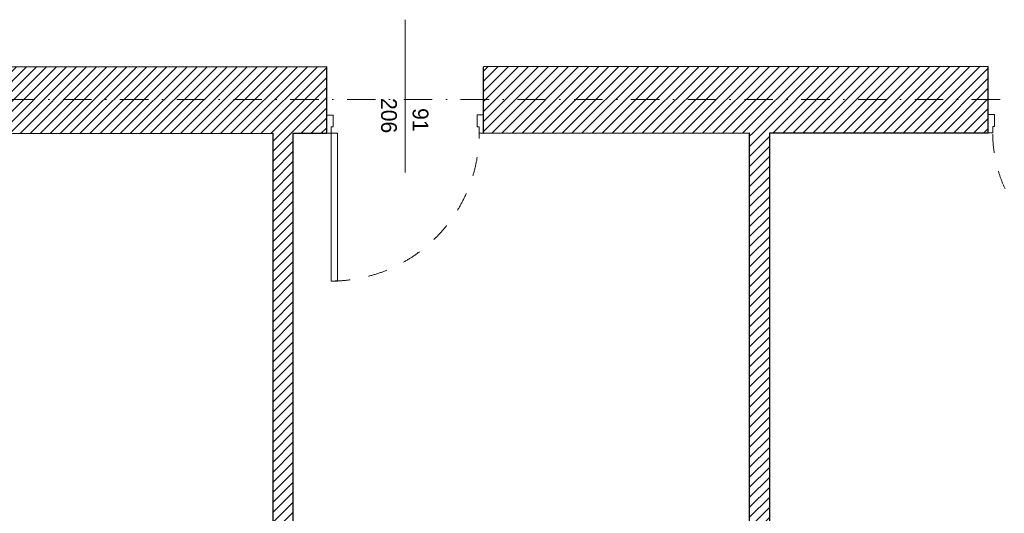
# Model space of a CAD drawing. Header units: millimetres. Extents: x 172139 to 266886, y 98118 to 138225.
# Tile 114 of 123: x 241731 to 247976, y 110578 to 113712. Entities that reach past the tile are written whole.
import ezdxf
from ezdxf.enums import TextEntityAlignment as Align

# ---------------------------------------------------------------- set-up
doc = ezdxf.new("R2010")
doc.units = ezdxf.units.MM
doc.header["$MEASUREMENT"] = 0
doc.linetypes.add('Kropki i Kreski', pattern=[360, 180, -90, 0, -90])
doc.linetypes.add('Przerywana', pattern=[240, 120, -120])
for name, color, linetype in [('Drzwi ArchiCAD', 7, 'Continuous'), ('Konstrukcja - Siatki mod', 7, 'Continuous'), ('KR_INW', 7, 'Continuous'), ('Znaczniki drzwi ArchiCADa', 7, 'Continuous')]:
    doc.layers.add(name, color=color, linetype=linetype)
for name, color, linetype, lineweight in [('Drzwi ArchiCAD_Nr_pióra__1', 7, 'Continuous', 13), ('Drzwi ArchiCAD_Nr_pióra__27', 7, 'Continuous', 25), ('KR_INW_Nr_pióra__101', 252, 'Continuous', 5), ('KR_INW_Nr_pióra__27', 7, 'Continuous', 25), ('Znaczniki drzwi ArchiCADa_Nr_pióra__7', 7, 'Continuous', 13)]:
    doc.layers.add(name, color=color, linetype=linetype, lineweight=lineweight)
doc.layers.add('Konstrukcja - Siatki mod_Nr_pióra__48', color=7, linetype='Continuous', lineweight=15, true_color=0xa80f02)
doc.layers.add('Znaczniki drzwi ArchiCADa_Nr_pióra__20', color=7, linetype='Continuous', lineweight=13, true_color=0xb00000)
doc.styles.add('GENERATED_STYLE_1', font='txt')
pattern_1 = [(45, (0, 0), (-31.819804, 31.819804), [])]

# ---------------------------------------------------------------- blocks, each defined once
blk = doc.blocks.new('Drzwi 19_25')
at = {"layer": 'Drzwi ArchiCAD_Nr_pióra__1', "linetype": 'Continuous'}
for p, q in [((429.3, 0), (429.3, 938.6)), ((429.3, 938.6), (469.3, 938.6)), ((469.3, 938.6), (469.3, 0)), ((-469.3, 0), (-497.3, 0)), ((-497.3, 0), (-497.3, -115)), ((-469.3, -40), (-469.3, 0)), ((469.3, 0), (429.3, 0)), ((497.3, 0), (469.3, 0)), ((469.3, 0), (469.3, -40)), ((497.3, -115), (497.3, 0)), ((-457.3, -40), (-469.3, -40)), ((-457.3, -115), (-457.3, -40)), ((469.3, -40), (457.3, -40)), ((457.3, -40), (457.3, -115)), ((-497.3, -115), (-457.3, -115)), ((457.3, -115), (497.3, -115))]:
    blk.add_line(p, q, dxfattribs=at)
at = {"layer": 'Drzwi ArchiCAD_Nr_pióra__1', "linetype": 'Przerywana'}
blk.add_arc((469.3, 0), 938.6, 90, 180, dxfattribs=at)
at = {"layer": 'Drzwi ArchiCAD_Nr_pióra__27', "linetype": 'Continuous'}
for p, q in [((-497.3, 0), (-497.3, -115)), ((497.3, 0), (497.3, -115))]:
    blk.add_line(p, q, dxfattribs=at)
blk = doc.blocks.new('Znacznik Wym 19')
at = {"layer": 'Znaczniki drzwi ArchiCADa_Nr_pióra__20', "linetype": 'Continuous'}
blk.add_line((0, -670), (0, 300), dxfattribs=at)
at = {"layer": 'Znaczniki drzwi ArchiCADa_Nr_pióra__7', "style": 'GENERATED_STYLE_1'}
for tag, p in [('AC_MarkerText_3', (-182.4, -197.3)), ('AC_MarkerText_2', (17.6, -261.3))]:
    blk.add_attdef(tag, text='', height=100, rotation=270, dxfattribs=at).set_placement(p, align=Align.BOTTOM_LEFT)
blk = doc.blocks.new('Drzwi 19_26')
at = {"layer": 'Drzwi ArchiCAD_Nr_pióra__1', "linetype": 'Continuous'}
for p, q in [((382.8, 0), (382.8, 845.5)), ((382.8, 845.5), (422.8, 845.5)), ((422.8, 845.5), (422.8, 0)), ((-422.8, 0), (-450.8, 0)), ((-450.8, 0), (-450.8, -115)), ((-422.8, -40), (-422.8, 0)), ((422.8, 0), (382.8, 0)), ((450.8, 0), (422.8, 0)), ((422.8, 0), (422.8, -40)), ((450.8, -115), (450.8, 0)), ((-410.8, -40), (-422.8, -40)), ((-410.8, -115), (-410.8, -40)), ((422.8, -40), (410.8, -40)), ((410.8, -40), (410.8, -115)), ((-450.8, -115), (-410.8, -115)), ((410.8, -115), (450.8, -115))]:
    blk.add_line(p, q, dxfattribs=at)
at = {"layer": 'Drzwi ArchiCAD_Nr_pióra__1', "linetype": 'Przerywana'}
blk.add_arc((422.8, 0), 845.5, 90, 180, dxfattribs=at)
at = {"layer": 'Drzwi ArchiCAD_Nr_pióra__27', "linetype": 'Continuous'}
for p, q in [((-450.8, 0), (-450.8, -115)), ((450.8, 0), (450.8, -115))]:
    blk.add_line(p, q, dxfattribs=at)
blk = doc.blocks.new('Ściana_51', base_point=(233291.1, 113404.4))
at = {"layer": 'KR_INW_Nr_pióra__101', "linetype": 'Continuous'}
h = blk.add_hatch(dxfattribs=at)
h.set_pattern_fill('Cegła_licówka', color=256, style=0, pattern_type=2)
h.set_pattern_definition(pattern_1)
h.paths.add_polyline_path([(243677.8, 113411.3), (240782.9, 113409.4), (240783.1, 113104.4), (240783.2, 112989.4), (243678.1, 112991.3), (243678, 113106.3)])
h = blk.add_hatch(dxfattribs=at)
h.set_pattern_fill('Cegła_licówka', color=256, style=0, pattern_type=2)
h.set_pattern_definition(pattern_1)
h.paths.add_polyline_path([(244672.4, 113412), (244672.6, 113107), (244672.6, 112992), (247873.9, 112994.1), (247873.8, 113109.1), (247873.6, 113414.1)])
at = {"layer": 'KR_INW_Nr_pióra__27', "linetype": 'Continuous'}
for p, q in [((243678, 113106.3), (243677.8, 113411.3)), ((244672.6, 113107), (244672.4, 113412)), ((247873.8, 113109.1), (247873.6, 113414.1)), ((243678.1, 112991.3), (243678, 113106.3)), ((244672.6, 112992), (244672.6, 113107)), ((247873.9, 112994.1), (247873.8, 113109.1))]:
    blk.add_line(p, q, dxfattribs=at)
at = {"layer": 'KR_INW_Nr_pióra__27', "linetype": 'Continuous', "flags": 128}
for points in [[(243677.8, 113411.3), (240782.9, 113409.4)], [(247873.6, 113414.1), (244672.4, 113412)], [(240783.2, 112989.4), (243335.3, 112991.1)], [(243465.3, 112991.2), (243678.1, 112991.3)], [(244672.6, 112992), (246357.7, 112993.1)], [(246487.7, 112993.2), (247873.9, 112994.1)]]:
    blk.add_lwpolyline(points, dxfattribs=at)
at = {"layer": 'Drzwi ArchiCAD', "linetype": 'Continuous', "zscale": 1000, "rotation": 180.0380409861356}
blk.add_blockref('Drzwi 19_25', (244175.4, 112991.6), dxfattribs=at)
at = {"layer": 'Drzwi ArchiCAD', "linetype": 'Continuous', "xscale": -1, "zscale": 1000, "rotation": 180.0380409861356}
blk.add_blockref('Drzwi 19_26', (248324.6, 112994.4), dxfattribs=at)
at = {"layer": 'Znaczniki drzwi ArchiCADa', "color": 14, "lineweight": 13, "true_color": 0xb00000}
ref = blk.add_blockref('Znacznik Wym 19', (244175.1, 113411.6), dxfattribs=dict(at, rotation=0.03804098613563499))
ref.add_attrib('AC_MarkerText_2', '91', dxfattribs={"layer": 'Znaczniki drzwi ArchiCADa_Nr_pióra__7', "color": 7, "height": 100, "rotation": 270.03804, "style": 'GENERATED_STYLE_1'}).set_placement((244192.9, 113150.3), align=Align.BOTTOM_LEFT)
ref.add_attrib('AC_MarkerText_3', '206', dxfattribs={"layer": 'Znaczniki drzwi ArchiCADa_Nr_pióra__7', "color": 7, "height": 100, "rotation": 270.03804, "style": 'GENERATED_STYLE_1'}).set_placement((243992.9, 113214.2), align=Align.BOTTOM_LEFT)
blk = doc.blocks.new('Ściana_76', base_point=(246357.7, 113413.1))
at = {"layer": 'KR_INW_Nr_pióra__101', "linetype": 'Continuous'}
h = blk.add_hatch(dxfattribs=at)
h.set_pattern_fill('Cegła_licówka', color=256, style=0, pattern_type=2)
h.set_pattern_definition(pattern_1)
h.paths.add_polyline_path([(246357.7, 112993.1), (246357.7, 107385.1), (246487.7, 107385.1), (246487.7, 112993.2)])
at = {"layer": 'KR_INW_Nr_pióra__27', "linetype": 'Continuous', "flags": 128}
for points in [[(246357.7, 112993.1), (246357.7, 107385.1)], [(246487.7, 107385.1), (246487.7, 112993.2)]]:
    blk.add_lwpolyline(points, dxfattribs=at)
blk = doc.blocks.new('Ściana_77', base_point=(243335.3, 106855.1))
at = {"layer": 'KR_INW_Nr_pióra__101', "linetype": 'Continuous'}
h = blk.add_hatch(dxfattribs=at)
h.set_pattern_fill('Cegła_licówka', color=256, style=0, pattern_type=2)
h.set_pattern_definition(pattern_1)
h.paths.add_polyline_path([(243465.3, 107385.1), (243465.3, 112991.2), (243335.3, 112991.1), (243335.3, 107385.1)])
at = {"layer": 'KR_INW_Nr_pióra__27', "linetype": 'Continuous', "flags": 128}
for points in [[(243335.3, 112991.1), (243335.3, 107385.1)], [(243465.3, 107385.1), (243465.3, 112991.2)]]:
    blk.add_lwpolyline(points, dxfattribs=at)
blk = doc.blocks.new('Standardowy znacznik siatki_10')
at = {"layer": 'Konstrukcja - Siatki mod_Nr_pióra__48', "linetype": 'Kropki i Kreski'}
blk.add_line((1000, 0), (72912, 0), dxfattribs=at)

msp = doc.modelspace()

# ---------------------------------------------------------------- block references
at = {"layer": 'Konstrukcja - Siatki mod', "color": 8, "linetype": 'Continuous', "lineweight": 13, "zscale": 1000}
msp.add_blockref('Standardowy znacznik siatki_10', (177989.3, 113205.9), dxfattribs=at)
at = {"layer": 'KR_INW'}
for name, p in [('Ściana_51', (233291.1, 113404.4)), ('Ściana_77', (243335.3, 106855.1)), ('Ściana_76', (246357.7, 113413.1))]:
    msp.add_blockref(name, p, dxfattribs=at)

doc.saveas('drawing.dxf')
